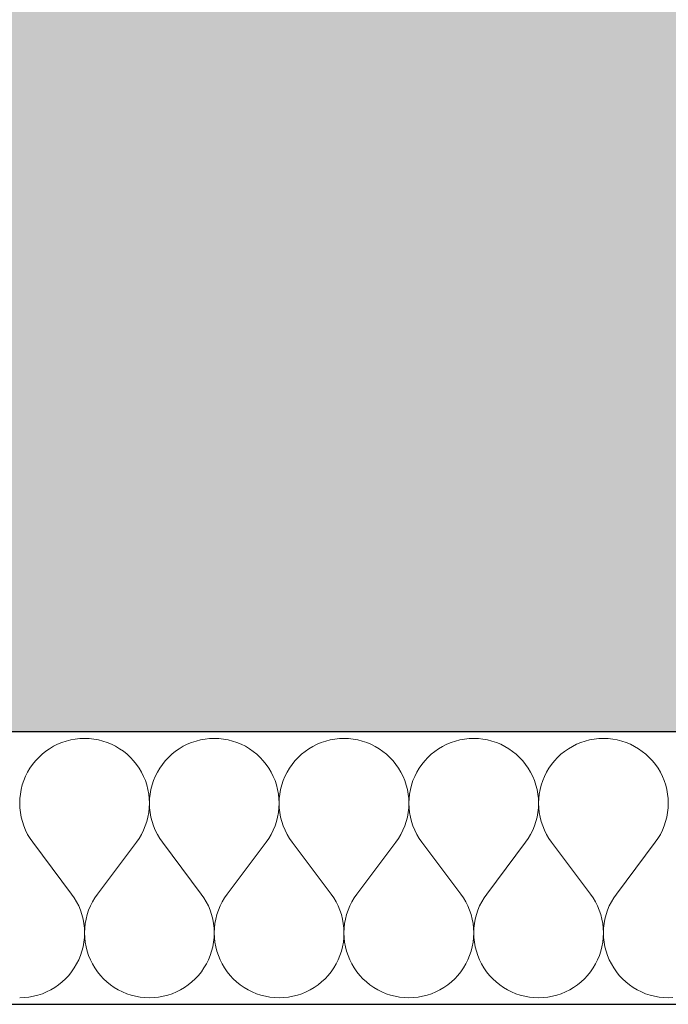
# Model space of a CAD drawing. Header units: millimetres. Extents: x -25972 to 4516, y -2839 to 20217.
# Tile 81 of 114: x -10400 to -10019, y 192 to 770. Entities that reach past the tile are written whole.
import ezdxf

# ---------------------------------------------------------------- set-up
doc = ezdxf.new("R2010")
doc.units = ezdxf.units.MM
doc.header["$MEASUREMENT"] = 0
doc.linetypes.add('Wipeout_Contour', pattern=[1000, 0, -1000])
for name, color, linetype in [('7._POHLED ZÁPADNÍ_1_3D prvky fasada nove', 7, 'Continuous'), ('7._POHLED ZÁPADNÍ_1_Konstrukce - nosné', 7, 'Continuous'), ('7._POHLED ZÁPADNÍ_1_Nové_Konstrukce - nosné', 7, 'Continuous'), ('7._POHLED ZÁPADNÍ_1_Nové_Výplně – Řezové', 7, 'Continuous'), ('7._POHLED ZÁPADNÍ_1_Výplně – Řezové', 7, 'Continuous')]:
    doc.layers.add(name, color=color, linetype=linetype)

# ---------------------------------------------------------------- blocks, each defined once
blk = doc.blocks.new('*X7', base_point=(-26739.77, -6860.77))
at = {"layer": '7._POHLED ZÁPADNÍ_1_Nové_Výplně – Řezové', "color": 21, "linetype": 'Continuous', "lineweight": 20, "true_color": 0xffaaaa}
for p, q in [((-10367.32, 347.53), (-10370, 347.05)), ((-10364.61, 347.82), (-10367.32, 347.53)), ((-10361.9, 347.92), (-10364.61, 347.82)), ((-10359.18, 347.82), (-10361.9, 347.92)), ((-10356.47, 347.53), (-10359.18, 347.82)), ((-10353.8, 347.05), (-10356.47, 347.53)), ((-10291.13, 347.53), (-10293.81, 347.05)), ((-10288.42, 347.82), (-10291.13, 347.53)), ((-10285.71, 347.92), (-10288.42, 347.82)), ((-10282.99, 347.82), (-10285.71, 347.92)), ((-10280.28, 347.53), (-10282.99, 347.82)), ((-10277.6, 347.05), (-10280.28, 347.53)), ((-10214.94, 347.53), (-10217.62, 347.05)), ((-10212.23, 347.82), (-10214.94, 347.53)), ((-10209.52, 347.92), (-10212.23, 347.82)), ((-10206.8, 347.82), (-10209.52, 347.92)), ((-10204.09, 347.53), (-10206.8, 347.82)), ((-10201.41, 347.05), (-10204.09, 347.53)), ((-10138.75, 347.53), (-10141.43, 347.04)), ((-10136.04, 347.82), (-10138.75, 347.53)), ((-10133.32, 347.92), (-10136.04, 347.82)), ((-10130.61, 347.82), (-10133.32, 347.92)), ((-10127.9, 347.53), (-10130.61, 347.82)), ((-10125.22, 347.04), (-10127.9, 347.53)), ((-10062.56, 347.53), (-10065.24, 347.04)), ((-10059.85, 347.82), (-10062.56, 347.53)), ((-10057.13, 347.91), (-10059.85, 347.82)), ((-10054.42, 347.82), (-10057.13, 347.91)), ((-10051.71, 347.53), (-10054.42, 347.82)), ((-10049.03, 347.04), (-10051.71, 347.53)), ((-10382.5, 341.87), (-10384.73, 340.32)), ((-10380.16, 343.26), (-10382.5, 341.87)), ((-10377.73, 344.48), (-10380.16, 343.26)), ((-10375.21, 345.52), (-10377.73, 344.48)), ((-10372.63, 346.38), (-10375.21, 345.52)), ((-10370, 347.05), (-10372.63, 346.38)), ((-10351.16, 346.38), (-10353.8, 347.05)), ((-10348.58, 345.52), (-10351.16, 346.38)), ((-10346.06, 344.48), (-10348.58, 345.52)), ((-10343.63, 343.26), (-10346.06, 344.48)), ((-10341.29, 341.87), (-10343.63, 343.26)), ((-10339.06, 340.32), (-10341.29, 341.87)), ((-10306.31, 341.87), (-10308.54, 340.32)), ((-10303.97, 343.26), (-10306.31, 341.87)), ((-10301.54, 344.47), (-10303.97, 343.26)), ((-10299.02, 345.52), (-10301.54, 344.47)), ((-10296.44, 346.37), (-10299.02, 345.52)), ((-10293.81, 347.05), (-10296.44, 346.37)), ((-10274.97, 346.37), (-10277.6, 347.05)), ((-10272.39, 345.51), (-10274.97, 346.37)), ((-10269.87, 344.47), (-10272.39, 345.51)), ((-10267.44, 343.26), (-10269.87, 344.47)), ((-10265.1, 341.87), (-10267.44, 343.26)), ((-10262.87, 340.31), (-10265.1, 341.87)), ((-10230.12, 341.87), (-10232.35, 340.31)), ((-10227.78, 343.25), (-10230.12, 341.87)), ((-10225.35, 344.47), (-10227.78, 343.25)), ((-10222.83, 345.51), (-10225.35, 344.47)), ((-10220.25, 346.37), (-10222.83, 345.51)), ((-10217.62, 347.05), (-10220.25, 346.37)), ((-10198.78, 346.37), (-10201.41, 347.05)), ((-10196.2, 345.51), (-10198.78, 346.37)), ((-10193.68, 344.47), (-10196.2, 345.51)), ((-10191.25, 343.25), (-10193.68, 344.47)), ((-10188.91, 341.86), (-10191.25, 343.25)), ((-10186.68, 340.31), (-10188.91, 341.86)), ((-10153.93, 341.86), (-10156.16, 340.31)), ((-10151.59, 343.25), (-10153.93, 341.86)), ((-10149.16, 344.47), (-10151.59, 343.25)), ((-10146.64, 345.51), (-10149.16, 344.47)), ((-10144.06, 346.37), (-10146.64, 345.51)), ((-10141.43, 347.04), (-10144.06, 346.37)), ((-10122.59, 346.37), (-10125.22, 347.04)), ((-10120.01, 345.51), (-10122.59, 346.37)), ((-10117.49, 344.47), (-10120.01, 345.51)), ((-10115.06, 343.25), (-10117.49, 344.47)), ((-10112.72, 341.86), (-10115.06, 343.25)), ((-10110.49, 340.31), (-10112.72, 341.86)), ((-10077.74, 341.86), (-10079.97, 340.31)), ((-10075.4, 343.25), (-10077.74, 341.86)), ((-10072.97, 344.47), (-10075.4, 343.25)), ((-10070.45, 345.51), (-10072.97, 344.47)), ((-10067.87, 346.37), (-10070.45, 345.51)), ((-10065.24, 347.04), (-10067.87, 346.37)), ((-10046.4, 346.37), (-10049.03, 347.04)), ((-10043.82, 345.51), (-10046.4, 346.37)), ((-10041.3, 344.47), (-10043.82, 345.51)), ((-10038.87, 343.25), (-10041.3, 344.47)), ((-10036.53, 341.86), (-10038.87, 343.25)), ((-10034.3, 340.31), (-10036.53, 341.86)), ((-10388.84, 336.76), (-10390.7, 334.76)), ((-10386.85, 338.61), (-10388.84, 336.76)), ((-10384.73, 340.32), (-10386.85, 338.61)), ((-10336.94, 338.61), (-10339.06, 340.32)), ((-10334.95, 336.75), (-10336.94, 338.61)), ((-10333.1, 334.76), (-10334.95, 336.75)), ((-10312.65, 336.75), (-10314.51, 334.76)), ((-10310.66, 338.61), (-10312.65, 336.75)), ((-10308.54, 340.32), (-10310.66, 338.61)), ((-10260.75, 338.61), (-10262.87, 340.31)), ((-10258.76, 336.75), (-10260.75, 338.61)), ((-10256.91, 334.76), (-10258.76, 336.75)), ((-10236.46, 336.75), (-10238.31, 334.76)), ((-10234.47, 338.61), (-10236.46, 336.75)), ((-10232.35, 340.31), (-10234.47, 338.61)), ((-10184.56, 338.6), (-10186.68, 340.31)), ((-10182.57, 336.75), (-10184.56, 338.6)), ((-10180.72, 334.76), (-10182.57, 336.75)), ((-10160.27, 336.75), (-10162.12, 334.76)), ((-10158.28, 338.6), (-10160.27, 336.75)), ((-10156.16, 340.31), (-10158.28, 338.6)), ((-10108.37, 338.6), (-10110.49, 340.31)), ((-10106.38, 336.75), (-10108.37, 338.6)), ((-10104.53, 334.76), (-10106.38, 336.75)), ((-10084.08, 336.75), (-10085.93, 334.76)), ((-10082.09, 338.6), (-10084.08, 336.75)), ((-10079.97, 340.31), (-10082.09, 338.6)), ((-10032.18, 338.6), (-10034.3, 340.31)), ((-10030.19, 336.75), (-10032.18, 338.6)), ((-10028.34, 334.75), (-10030.19, 336.75)), ((-10393.95, 330.41), (-10395.34, 328.07)), ((-10392.4, 332.64), (-10393.95, 330.41)), ((-10390.7, 334.76), (-10392.4, 332.64)), ((-10331.39, 332.64), (-10333.1, 334.76)), ((-10329.84, 330.41), (-10331.39, 332.64)), ((-10328.45, 328.07), (-10329.84, 330.41)), ((-10317.76, 330.41), (-10319.15, 328.07)), ((-10316.21, 332.64), (-10317.76, 330.41)), ((-10314.51, 334.76), (-10316.21, 332.64)), ((-10255.2, 332.64), (-10256.91, 334.76)), ((-10253.65, 330.41), (-10255.2, 332.64)), ((-10252.26, 328.07), (-10253.65, 330.41)), ((-10241.57, 330.41), (-10242.96, 328.07)), ((-10240.02, 332.64), (-10241.57, 330.41)), ((-10238.31, 334.76), (-10240.02, 332.64)), ((-10179.01, 332.64), (-10180.72, 334.76)), ((-10177.46, 330.4), (-10179.01, 332.64)), ((-10176.07, 328.06), (-10177.46, 330.4)), ((-10165.38, 330.4), (-10166.77, 328.06)), ((-10163.83, 332.64), (-10165.38, 330.4)), ((-10162.12, 334.76), (-10163.83, 332.64)), ((-10102.82, 332.64), (-10104.53, 334.76)), ((-10101.27, 330.4), (-10102.82, 332.64)), ((-10099.88, 328.06), (-10101.27, 330.4)), ((-10089.19, 330.4), (-10090.58, 328.06)), ((-10087.64, 332.64), (-10089.19, 330.4)), ((-10085.93, 334.76), (-10087.64, 332.64)), ((-10026.63, 332.64), (-10028.34, 334.75)), ((-10025.08, 330.4), (-10026.63, 332.64)), ((-10023.69, 328.06), (-10025.08, 330.4)), ((-10396.56, 325.64), (-10397.6, 323.12)), ((-10395.34, 328.07), (-10396.56, 325.64)), ((-10327.24, 325.63), (-10328.45, 328.07)), ((-10326.2, 323.12), (-10327.24, 325.63)), ((-10320.37, 325.63), (-10321.41, 323.12)), ((-10319.15, 328.07), (-10320.37, 325.63)), ((-10251.05, 325.63), (-10252.26, 328.07)), ((-10250.01, 323.12), (-10251.05, 325.63)), ((-10244.18, 325.63), (-10245.22, 323.12)), ((-10242.96, 328.07), (-10244.18, 325.63)), ((-10174.86, 325.63), (-10176.07, 328.06)), ((-10173.82, 323.12), (-10174.86, 325.63)), ((-10167.99, 325.63), (-10169.03, 323.12)), ((-10166.77, 328.06), (-10167.99, 325.63)), ((-10098.67, 325.63), (-10099.88, 328.06)), ((-10097.63, 323.11), (-10098.67, 325.63)), ((-10091.79, 325.63), (-10092.83, 323.11)), ((-10090.58, 328.06), (-10091.79, 325.63)), ((-10022.47, 325.63), (-10023.69, 328.06)), ((-10021.43, 323.11), (-10022.47, 325.63)), ((-10398.45, 320.54), (-10399.13, 317.9)), ((-10397.6, 323.12), (-10398.45, 320.54)), ((-10325.34, 320.54), (-10326.2, 323.12)), ((-10324.67, 317.9), (-10325.34, 320.54)), ((-10322.26, 320.54), (-10322.94, 317.9)), ((-10321.41, 323.12), (-10322.26, 320.54)), ((-10249.15, 320.54), (-10250.01, 323.12)), ((-10248.48, 317.9), (-10249.15, 320.54)), ((-10246.07, 320.54), (-10246.74, 317.9)), ((-10245.22, 323.12), (-10246.07, 320.54)), ((-10172.96, 320.53), (-10173.82, 323.12)), ((-10172.29, 317.9), (-10172.96, 320.53)), ((-10169.88, 320.53), (-10170.55, 317.9)), ((-10169.03, 323.12), (-10169.88, 320.53)), ((-10096.77, 320.53), (-10097.63, 323.11)), ((-10096.1, 317.9), (-10096.77, 320.53)), ((-10093.69, 320.53), (-10094.36, 317.9)), ((-10092.83, 323.11), (-10093.69, 320.53)), ((-10020.58, 320.53), (-10021.43, 323.11)), ((-10019.91, 317.89), (-10020.58, 320.53)), ((-10399.9, 312.52), (-10399.99, 309.8)), ((-10399.61, 315.23), (-10399.9, 312.52)), ((-10399.13, 317.9), (-10399.61, 315.23)), ((-10324.19, 315.22), (-10324.67, 317.9)), ((-10323.9, 312.52), (-10324.19, 315.22)), ((-10323.8, 309.8), (-10323.9, 312.52)), ((-10323.71, 312.52), (-10323.8, 309.8)), ((-10323.42, 315.22), (-10323.71, 312.52)), ((-10322.94, 317.9), (-10323.42, 315.22)), ((-10248, 315.22), (-10248.48, 317.9)), ((-10247.71, 312.52), (-10248, 315.22)), ((-10247.61, 309.8), (-10247.71, 312.52)), ((-10247.52, 312.52), (-10247.61, 309.8)), ((-10247.23, 315.22), (-10247.52, 312.52)), ((-10246.74, 317.9), (-10247.23, 315.22)), ((-10171.81, 315.22), (-10172.29, 317.9)), ((-10171.52, 312.52), (-10171.81, 315.22)), ((-10171.42, 309.8), (-10171.52, 312.52)), ((-10171.33, 312.52), (-10171.42, 309.8)), ((-10171.04, 315.22), (-10171.33, 312.52)), ((-10170.55, 317.9), (-10171.04, 315.22)), ((-10095.61, 315.22), (-10096.1, 317.9)), ((-10095.33, 312.51), (-10095.61, 315.22)), ((-10095.23, 309.79), (-10095.33, 312.51)), ((-10095.13, 312.51), (-10095.23, 309.79)), ((-10094.85, 315.22), (-10095.13, 312.51)), ((-10094.36, 317.9), (-10094.85, 315.22)), ((-10019.42, 315.22), (-10019.91, 317.89)), ((-10019.14, 312.51), (-10019.42, 315.22)), ((-10019.04, 309.79), (-10019.14, 312.51)), ((-10399.99, 309.8), (-10399.89, 307.08)), ((-10399.89, 307.08), (-10399.6, 304.38)), ((-10324.19, 304.38), (-10323.9, 307.08)), ((-10323.9, 307.08), (-10323.8, 309.8)), ((-10323.8, 309.8), (-10323.7, 307.08)), ((-10323.7, 307.08), (-10323.41, 304.38)), ((-10248, 304.38), (-10247.71, 307.08)), ((-10247.71, 307.08), (-10247.61, 309.8)), ((-10247.61, 309.8), (-10247.51, 307.08)), ((-10247.51, 307.08), (-10247.22, 304.38)), ((-10171.81, 304.37), (-10171.52, 307.08)), ((-10171.52, 307.08), (-10171.42, 309.8)), ((-10171.42, 309.8), (-10171.32, 307.08)), ((-10171.32, 307.08), (-10171.03, 304.37)), ((-10095.62, 304.37), (-10095.33, 307.08)), ((-10095.33, 307.08), (-10095.23, 309.79)), ((-10095.23, 309.79), (-10095.13, 307.08)), ((-10095.13, 307.08), (-10094.84, 304.37)), ((-10019.43, 304.37), (-10019.14, 307.07)), ((-10019.14, 307.07), (-10019.04, 309.79)), ((-10399.6, 304.38), (-10399.12, 301.7)), ((-10399.12, 301.7), (-10398.44, 299.07)), ((-10325.35, 299.06), (-10324.68, 301.7)), ((-10324.68, 301.7), (-10324.19, 304.38)), ((-10323.41, 304.38), (-10322.93, 301.7)), ((-10322.93, 301.7), (-10322.25, 299.06)), ((-10249.16, 299.06), (-10248.49, 301.7)), ((-10248.49, 301.7), (-10248, 304.38)), ((-10247.22, 304.38), (-10246.73, 301.7)), ((-10246.73, 301.7), (-10246.06, 299.06)), ((-10172.97, 299.06), (-10172.3, 301.7)), ((-10172.3, 301.7), (-10171.81, 304.37)), ((-10171.03, 304.37), (-10170.54, 301.7)), ((-10170.54, 301.7), (-10169.87, 299.06)), ((-10096.78, 299.06), (-10096.11, 301.69)), ((-10096.11, 301.69), (-10095.62, 304.37)), ((-10094.84, 304.37), (-10094.35, 301.69)), ((-10094.35, 301.69), (-10093.68, 299.06)), ((-10020.59, 299.06), (-10019.92, 301.69)), ((-10019.92, 301.69), (-10019.43, 304.37)), ((-10398.44, 299.07), (-10397.58, 296.49)), ((-10397.58, 296.49), (-10396.54, 293.97)), ((-10327.26, 293.97), (-10326.21, 296.48)), ((-10326.21, 296.48), (-10325.35, 299.06)), ((-10322.25, 299.06), (-10321.39, 296.48)), ((-10321.39, 296.48), (-10320.35, 293.97)), ((-10251.07, 293.97), (-10250.02, 296.48)), ((-10250.02, 296.48), (-10249.16, 299.06)), ((-10246.06, 299.06), (-10245.2, 296.48)), ((-10245.2, 296.48), (-10244.16, 293.97)), ((-10174.88, 293.97), (-10173.83, 296.48)), ((-10173.83, 296.48), (-10172.97, 299.06)), ((-10169.87, 299.06), (-10169.01, 296.48)), ((-10169.01, 296.48), (-10167.97, 293.97)), ((-10098.69, 293.97), (-10097.64, 296.48)), ((-10097.64, 296.48), (-10096.78, 299.06)), ((-10093.68, 299.06), (-10092.82, 296.48)), ((-10092.82, 296.48), (-10091.78, 293.97)), ((-10022.5, 293.96), (-10021.45, 296.48)), ((-10021.45, 296.48), (-10020.59, 299.06)), ((-10396.54, 293.97), (-10395.32, 291.54)), ((-10395.32, 291.54), (-10393.93, 289.2)), ((-10329.87, 289.2), (-10328.48, 291.54)), ((-10328.48, 291.54), (-10327.26, 293.97)), ((-10320.35, 293.97), (-10319.13, 291.54)), ((-10319.13, 291.54), (-10317.74, 289.2)), ((-10253.68, 289.2), (-10252.29, 291.54)), ((-10252.29, 291.54), (-10251.07, 293.97)), ((-10244.16, 293.97), (-10242.94, 291.54)), ((-10242.94, 291.54), (-10241.55, 289.2)), ((-10177.49, 289.2), (-10176.1, 291.54)), ((-10176.1, 291.54), (-10174.88, 293.97)), ((-10167.97, 293.97), (-10166.75, 291.54)), ((-10166.75, 291.54), (-10165.36, 289.2)), ((-10101.3, 289.2), (-10099.91, 291.53)), ((-10099.91, 291.53), (-10098.69, 293.97)), ((-10091.78, 293.97), (-10090.56, 291.53)), ((-10090.56, 291.53), (-10089.17, 289.2)), ((-10025.11, 289.19), (-10023.72, 291.53)), ((-10023.72, 291.53), (-10022.5, 293.96)), ((-10393.93, 289.2), (-10392.37, 286.97)), ((-10369.52, 256.49), (-10392.37, 286.97)), ((-10354.28, 256.49), (-10331.42, 286.97)), ((-10331.42, 286.97), (-10329.87, 289.2)), ((-10317.74, 289.2), (-10316.18, 286.97)), ((-10293.33, 256.49), (-10316.18, 286.97)), ((-10278.09, 256.49), (-10255.23, 286.97)), ((-10255.23, 286.97), (-10253.68, 289.2)), ((-10241.55, 289.2), (-10239.99, 286.97)), ((-10217.14, 256.49), (-10239.99, 286.97)), ((-10201.9, 256.49), (-10179.04, 286.96)), ((-10179.04, 286.96), (-10177.49, 289.2)), ((-10165.36, 289.2), (-10163.8, 286.96)), ((-10140.95, 256.49), (-10163.8, 286.96)), ((-10125.71, 256.49), (-10102.85, 286.96)), ((-10102.85, 286.96), (-10101.3, 289.2)), ((-10089.17, 289.2), (-10087.61, 286.96)), ((-10064.76, 256.48), (-10087.61, 286.96)), ((-10049.52, 256.48), (-10026.66, 286.96)), ((-10026.66, 286.96), (-10025.11, 289.19)), ((-10367.96, 254.26), (-10369.52, 256.49)), ((-10354.28, 256.49), (-10355.83, 254.26)), ((-10291.77, 254.26), (-10293.33, 256.49)), ((-10278.09, 256.49), (-10279.64, 254.26)), ((-10215.58, 254.26), (-10217.14, 256.49)), ((-10201.9, 256.49), (-10203.45, 254.26)), ((-10139.39, 254.25), (-10140.95, 256.49)), ((-10125.71, 256.49), (-10127.26, 254.25)), ((-10063.2, 254.25), (-10064.76, 256.48)), ((-10049.52, 256.48), (-10051.07, 254.25)), ((-10366.57, 251.92), (-10367.96, 254.26)), ((-10365.35, 249.49), (-10366.57, 251.92)), ((-10364.31, 246.98), (-10365.35, 249.49)), ((-10358.44, 249.49), (-10359.49, 246.98)), ((-10357.22, 251.92), (-10358.44, 249.49)), ((-10355.83, 254.26), (-10357.22, 251.92)), ((-10290.38, 251.92), (-10291.77, 254.26)), ((-10289.16, 249.49), (-10290.38, 251.92)), ((-10288.12, 246.97), (-10289.16, 249.49)), ((-10282.25, 249.49), (-10283.3, 246.97)), ((-10281.03, 251.92), (-10282.25, 249.49)), ((-10279.64, 254.26), (-10281.03, 251.92)), ((-10214.19, 251.92), (-10215.58, 254.26)), ((-10212.97, 249.49), (-10214.19, 251.92)), ((-10211.93, 246.97), (-10212.97, 249.49)), ((-10206.06, 249.48), (-10207.11, 246.97)), ((-10204.84, 251.92), (-10206.06, 249.48)), ((-10203.45, 254.26), (-10204.84, 251.92)), ((-10138, 251.91), (-10139.39, 254.25)), ((-10136.78, 249.48), (-10138, 251.91)), ((-10135.74, 246.97), (-10136.78, 249.48)), ((-10129.87, 249.48), (-10130.91, 246.97)), ((-10128.65, 251.91), (-10129.87, 249.48)), ((-10127.26, 254.25), (-10128.65, 251.91)), ((-10061.81, 251.91), (-10063.2, 254.25)), ((-10060.59, 249.48), (-10061.81, 251.91)), ((-10059.55, 246.97), (-10060.59, 249.48)), ((-10053.68, 249.48), (-10054.72, 246.97)), ((-10052.46, 251.91), (-10053.68, 249.48)), ((-10051.07, 254.25), (-10052.46, 251.91)), ((-10363.45, 244.4), (-10364.31, 246.98)), ((-10362.78, 241.76), (-10363.45, 244.4)), ((-10360.35, 244.4), (-10361.02, 241.76)), ((-10359.49, 246.98), (-10360.35, 244.4)), ((-10287.26, 244.39), (-10288.12, 246.97)), ((-10286.58, 241.76), (-10287.26, 244.39)), ((-10284.16, 244.39), (-10284.83, 241.76)), ((-10283.3, 246.97), (-10284.16, 244.39)), ((-10211.07, 244.39), (-10211.93, 246.97)), ((-10210.39, 241.76), (-10211.07, 244.39)), ((-10207.97, 244.39), (-10208.64, 241.76)), ((-10207.11, 246.97), (-10207.97, 244.39)), ((-10134.88, 244.39), (-10135.74, 246.97)), ((-10134.2, 241.75), (-10134.88, 244.39)), ((-10131.78, 244.39), (-10132.45, 241.75)), ((-10130.91, 246.97), (-10131.78, 244.39)), ((-10058.69, 244.39), (-10059.55, 246.97)), ((-10058.01, 241.75), (-10058.69, 244.39)), ((-10055.59, 244.39), (-10056.26, 241.75)), ((-10054.72, 246.97), (-10055.59, 244.39)), ((-10362.29, 239.08), (-10362.78, 241.76)), ((-10362, 236.38), (-10362.29, 239.08)), ((-10361.51, 239.08), (-10361.8, 236.38)), ((-10361.02, 241.76), (-10361.51, 239.08)), ((-10286.1, 239.08), (-10286.58, 241.76)), ((-10285.81, 236.38), (-10286.1, 239.08)), ((-10285.32, 239.08), (-10285.61, 236.38)), ((-10284.83, 241.76), (-10285.32, 239.08)), ((-10209.91, 239.08), (-10210.39, 241.76)), ((-10209.62, 236.37), (-10209.91, 239.08)), ((-10209.13, 239.08), (-10209.42, 236.37)), ((-10208.64, 241.76), (-10209.13, 239.08)), ((-10133.72, 239.08), (-10134.2, 241.75)), ((-10133.43, 236.37), (-10133.72, 239.08)), ((-10132.94, 239.08), (-10133.23, 236.37)), ((-10132.45, 241.75), (-10132.94, 239.08)), ((-10057.53, 239.08), (-10058.01, 241.75)), ((-10057.24, 236.37), (-10057.53, 239.08)), ((-10056.75, 239.08), (-10057.04, 236.37)), ((-10056.26, 241.75), (-10056.75, 239.08)), ((-10361.9, 233.66), (-10362, 236.38)), ((-10361.99, 230.94), (-10361.9, 233.66)), ((-10361.8, 236.38), (-10361.9, 233.66)), ((-10361.9, 233.66), (-10361.8, 230.94)), ((-10285.71, 233.66), (-10285.81, 236.38)), ((-10285.8, 230.94), (-10285.71, 233.66)), ((-10285.61, 236.38), (-10285.71, 233.66)), ((-10285.71, 233.66), (-10285.61, 230.94)), ((-10209.52, 233.66), (-10209.62, 236.37)), ((-10209.61, 230.94), (-10209.52, 233.66)), ((-10209.42, 236.37), (-10209.52, 233.66)), ((-10209.52, 233.66), (-10209.42, 230.94)), ((-10133.33, 233.65), (-10133.43, 236.37)), ((-10133.42, 230.94), (-10133.33, 233.65)), ((-10133.23, 236.37), (-10133.33, 233.65)), ((-10133.33, 233.65), (-10133.23, 230.94)), ((-10057.14, 233.65), (-10057.24, 236.37)), ((-10057.23, 230.93), (-10057.14, 233.65)), ((-10057.04, 236.37), (-10057.14, 233.65)), ((-10057.14, 233.65), (-10057.04, 230.93)), ((-10362.77, 225.56), (-10362.28, 228.24)), ((-10362.28, 228.24), (-10361.99, 230.94)), ((-10361.8, 230.94), (-10361.51, 228.24)), ((-10361.51, 228.24), (-10361.03, 225.56)), ((-10286.57, 225.56), (-10286.09, 228.23)), ((-10286.09, 228.23), (-10285.8, 230.94)), ((-10285.61, 230.94), (-10285.32, 228.23)), ((-10285.32, 228.23), (-10284.84, 225.56)), ((-10210.38, 225.55), (-10209.9, 228.23)), ((-10209.9, 228.23), (-10209.61, 230.94)), ((-10209.42, 230.94), (-10209.13, 228.23)), ((-10209.13, 228.23), (-10208.65, 225.55)), ((-10134.19, 225.55), (-10133.71, 228.23)), ((-10133.71, 228.23), (-10133.42, 230.94)), ((-10133.23, 230.94), (-10132.94, 228.23)), ((-10132.94, 228.23), (-10132.46, 225.55)), ((-10058, 225.55), (-10057.52, 228.23)), ((-10057.52, 228.23), (-10057.23, 230.93)), ((-10057.04, 230.93), (-10056.75, 228.23)), ((-10056.75, 228.23), (-10056.27, 225.55)), ((-10365.33, 217.83), (-10364.29, 220.34)), ((-10364.29, 220.34), (-10363.44, 222.92)), ((-10363.44, 222.92), (-10362.77, 225.56)), ((-10361.03, 225.56), (-10360.36, 222.92)), ((-10360.36, 222.92), (-10359.5, 220.34)), ((-10359.5, 220.34), (-10358.46, 217.83)), ((-10289.14, 217.82), (-10288.1, 220.34)), ((-10288.1, 220.34), (-10287.25, 222.92)), ((-10287.25, 222.92), (-10286.57, 225.56)), ((-10284.84, 225.56), (-10284.17, 222.92)), ((-10284.17, 222.92), (-10283.31, 220.34)), ((-10283.31, 220.34), (-10282.27, 217.82)), ((-10212.95, 217.82), (-10211.91, 220.34)), ((-10211.91, 220.34), (-10211.06, 222.92)), ((-10211.06, 222.92), (-10210.38, 225.55)), ((-10208.65, 225.55), (-10207.98, 222.92)), ((-10207.98, 222.92), (-10207.12, 220.34)), ((-10207.12, 220.34), (-10206.08, 217.82)), ((-10136.76, 217.82), (-10135.72, 220.33)), ((-10135.72, 220.33), (-10134.87, 222.92)), ((-10134.87, 222.92), (-10134.19, 225.55)), ((-10132.46, 225.55), (-10131.79, 222.92)), ((-10131.79, 222.92), (-10130.93, 220.33)), ((-10130.93, 220.33), (-10129.89, 217.82)), ((-10060.57, 217.82), (-10059.53, 220.33)), ((-10059.53, 220.33), (-10058.67, 222.91)), ((-10058.67, 222.91), (-10058, 225.55)), ((-10056.27, 225.55), (-10055.6, 222.91)), ((-10055.6, 222.91), (-10054.74, 220.33)), ((-10054.74, 220.33), (-10053.7, 217.82)), ((-10367.94, 213.05), (-10366.55, 215.39)), ((-10366.55, 215.39), (-10365.33, 217.83)), ((-10358.46, 217.83), (-10357.25, 215.39)), ((-10357.25, 215.39), (-10355.86, 213.05)), ((-10291.75, 213.05), (-10290.36, 215.39)), ((-10290.36, 215.39), (-10289.14, 217.82)), ((-10282.27, 217.82), (-10281.06, 215.39)), ((-10281.06, 215.39), (-10279.67, 213.05)), ((-10215.56, 213.05), (-10214.17, 215.39)), ((-10214.17, 215.39), (-10212.95, 217.82)), ((-10206.08, 217.82), (-10204.87, 215.39)), ((-10204.87, 215.39), (-10203.48, 213.05)), ((-10139.37, 213.05), (-10137.98, 215.39)), ((-10137.98, 215.39), (-10136.76, 217.82)), ((-10129.89, 217.82), (-10128.68, 215.39)), ((-10128.68, 215.39), (-10127.29, 213.05)), ((-10063.18, 213.04), (-10061.79, 215.39)), ((-10061.79, 215.39), (-10060.57, 217.82)), ((-10053.7, 217.82), (-10052.49, 215.38)), ((-10052.49, 215.38), (-10051.1, 213.04)), ((-10373.05, 206.71), (-10371.2, 208.7)), ((-10371.2, 208.7), (-10369.49, 210.82)), ((-10369.49, 210.82), (-10367.94, 213.05)), ((-10355.86, 213.05), (-10354.31, 210.82)), ((-10354.31, 210.82), (-10352.6, 208.7)), ((-10352.6, 208.7), (-10350.75, 206.71)), ((-10296.86, 206.7), (-10295.01, 208.7)), ((-10295.01, 208.7), (-10293.3, 210.82)), ((-10293.3, 210.82), (-10291.75, 213.05)), ((-10279.67, 213.05), (-10278.12, 210.82)), ((-10278.12, 210.82), (-10276.41, 208.7)), ((-10276.41, 208.7), (-10274.56, 206.7)), ((-10220.67, 206.7), (-10218.81, 208.69)), ((-10218.81, 208.69), (-10217.11, 210.81)), ((-10217.11, 210.81), (-10215.56, 213.05)), ((-10203.48, 213.05), (-10201.93, 210.81)), ((-10201.93, 210.81), (-10200.22, 208.69)), ((-10200.22, 208.69), (-10198.37, 206.7)), ((-10144.48, 206.7), (-10142.62, 208.69)), ((-10142.62, 208.69), (-10140.92, 210.81)), ((-10140.92, 210.81), (-10139.37, 213.05)), ((-10127.29, 213.05), (-10125.74, 210.81)), ((-10125.74, 210.81), (-10124.03, 208.69)), ((-10124.03, 208.69), (-10122.18, 206.7)), ((-10068.29, 206.7), (-10066.43, 208.69)), ((-10066.43, 208.69), (-10064.73, 210.81)), ((-10064.73, 210.81), (-10063.18, 213.04)), ((-10051.1, 213.04), (-10049.55, 210.81)), ((-10049.55, 210.81), (-10047.84, 208.69)), ((-10047.84, 208.69), (-10045.99, 206.7)), ((-10379.39, 201.59), (-10377.16, 203.14)), ((-10377.16, 203.14), (-10375.04, 204.85)), ((-10375.04, 204.85), (-10373.05, 206.71)), ((-10350.75, 206.71), (-10348.76, 204.85)), ((-10348.76, 204.85), (-10346.64, 203.14)), ((-10346.64, 203.14), (-10344.41, 201.59)), ((-10303.2, 201.59), (-10300.97, 203.14)), ((-10300.97, 203.14), (-10298.85, 204.85)), ((-10298.85, 204.85), (-10296.86, 206.7)), ((-10274.56, 206.7), (-10272.57, 204.85)), ((-10272.57, 204.85), (-10270.45, 203.14)), ((-10270.45, 203.14), (-10268.22, 201.59)), ((-10227.01, 201.59), (-10224.78, 203.14)), ((-10224.78, 203.14), (-10222.66, 204.85)), ((-10222.66, 204.85), (-10220.67, 206.7)), ((-10198.37, 206.7), (-10196.38, 204.85)), ((-10196.38, 204.85), (-10194.26, 203.14)), ((-10194.26, 203.14), (-10192.03, 201.59)), ((-10150.82, 201.59), (-10148.59, 203.14)), ((-10148.59, 203.14), (-10146.47, 204.85)), ((-10146.47, 204.85), (-10144.48, 206.7)), ((-10122.18, 206.7), (-10120.19, 204.85)), ((-10120.19, 204.85), (-10118.07, 203.14)), ((-10118.07, 203.14), (-10115.84, 201.59)), ((-10074.63, 201.59), (-10072.4, 203.14)), ((-10072.4, 203.14), (-10070.28, 204.84)), ((-10070.28, 204.84), (-10068.29, 206.7)), ((-10045.99, 206.7), (-10044, 204.84)), ((-10044, 204.84), (-10041.88, 203.14)), ((-10041.88, 203.14), (-10039.65, 201.58)), ((-10391.89, 196.41), (-10389.26, 197.09)), ((-10389.26, 197.09), (-10386.68, 197.94)), ((-10386.68, 197.94), (-10384.16, 198.99)), ((-10384.16, 198.99), (-10381.73, 200.2)), ((-10381.73, 200.2), (-10379.39, 201.59)), ((-10344.41, 201.59), (-10342.07, 200.2)), ((-10342.07, 200.2), (-10339.64, 198.98)), ((-10339.64, 198.98), (-10337.12, 197.94)), ((-10337.12, 197.94), (-10334.54, 197.08)), ((-10334.54, 197.08), (-10331.91, 196.41)), ((-10315.7, 196.41), (-10313.07, 197.08)), ((-10313.07, 197.08), (-10310.49, 197.94)), ((-10310.49, 197.94), (-10307.97, 198.98)), ((-10307.97, 198.98), (-10305.54, 200.2)), ((-10305.54, 200.2), (-10303.2, 201.59)), ((-10268.22, 201.59), (-10265.88, 200.2)), ((-10265.88, 200.2), (-10263.45, 198.98)), ((-10263.45, 198.98), (-10260.93, 197.94)), ((-10260.93, 197.94), (-10258.35, 197.08)), ((-10258.35, 197.08), (-10255.72, 196.41)), ((-10239.51, 196.41), (-10236.88, 197.08)), ((-10236.88, 197.08), (-10234.3, 197.94)), ((-10234.3, 197.94), (-10231.78, 198.98)), ((-10231.78, 198.98), (-10229.35, 200.2)), ((-10229.35, 200.2), (-10227.01, 201.59)), ((-10192.03, 201.59), (-10189.69, 200.2)), ((-10189.69, 200.2), (-10187.25, 198.98)), ((-10187.25, 198.98), (-10184.74, 197.94)), ((-10184.74, 197.94), (-10182.16, 197.08)), ((-10182.16, 197.08), (-10179.52, 196.41)), ((-10163.32, 196.41), (-10160.69, 197.08)), ((-10160.69, 197.08), (-10158.11, 197.94)), ((-10158.11, 197.94), (-10155.59, 198.98)), ((-10155.59, 198.98), (-10153.16, 200.2)), ((-10153.16, 200.2), (-10150.82, 201.59)), ((-10115.84, 201.59), (-10113.5, 200.2)), ((-10113.5, 200.2), (-10111.06, 198.98)), ((-10111.06, 198.98), (-10108.55, 197.94)), ((-10108.55, 197.94), (-10105.97, 197.08)), ((-10105.97, 197.08), (-10103.33, 196.4)), ((-10087.13, 196.4), (-10084.5, 197.08)), ((-10084.5, 197.08), (-10081.91, 197.94)), ((-10081.91, 197.94), (-10079.4, 198.98)), ((-10079.4, 198.98), (-10076.97, 200.2)), ((-10076.97, 200.2), (-10074.63, 201.59)), ((-10039.65, 201.58), (-10037.31, 200.2)), ((-10037.31, 200.2), (-10034.87, 198.98)), ((-10034.87, 198.98), (-10032.36, 197.94)), ((-10032.36, 197.94), (-10029.78, 197.08)), ((-10029.78, 197.08), (-10027.14, 196.4)), ((-10400, 195.54), (-10397.28, 195.64)), ((-10397.28, 195.64), (-10394.57, 195.93)), ((-10394.57, 195.93), (-10391.89, 196.41)), ((-10331.91, 196.41), (-10329.23, 195.93)), ((-10329.23, 195.93), (-10326.52, 195.64)), ((-10326.52, 195.64), (-10323.8, 195.54)), ((-10323.8, 195.54), (-10321.09, 195.64)), ((-10321.09, 195.64), (-10318.38, 195.93)), ((-10318.38, 195.93), (-10315.7, 196.41)), ((-10255.72, 196.41), (-10253.04, 195.93)), ((-10253.04, 195.93), (-10250.33, 195.63)), ((-10250.33, 195.63), (-10247.61, 195.54)), ((-10247.61, 195.54), (-10244.9, 195.63)), ((-10244.9, 195.63), (-10242.19, 195.93)), ((-10242.19, 195.93), (-10239.51, 196.41)), ((-10179.52, 196.41), (-10176.85, 195.92)), ((-10176.85, 195.92), (-10174.14, 195.63)), ((-10174.14, 195.63), (-10171.42, 195.54)), ((-10171.42, 195.54), (-10168.7, 195.63)), ((-10168.7, 195.63), (-10166, 195.92)), ((-10166, 195.92), (-10163.32, 196.41)), ((-10103.33, 196.4), (-10100.66, 195.92)), ((-10100.66, 195.92), (-10097.95, 195.63)), ((-10097.95, 195.63), (-10095.23, 195.53)), ((-10095.23, 195.53), (-10092.51, 195.63)), ((-10092.51, 195.63), (-10089.81, 195.92)), ((-10089.81, 195.92), (-10087.13, 196.4)), ((-10027.14, 196.4), (-10024.47, 195.92)), ((-10024.47, 195.92), (-10021.76, 195.63)), ((-10021.76, 195.63), (-10019.04, 195.53)), ((-10019.04, 195.53), (-10016.32, 195.63))]:
    blk.add_line(p, q, dxfattribs=at)

msp = doc.modelspace()

# ---------------------------------------------------------------- hatches: boundary and pattern name
at = {"layer": '7._POHLED ZÁPADNÍ_1_Výplně – Řezové', "linetype": 'Continuous', "lineweight": 13}
msp.add_hatch(color=254, dxfattribs=at).paths.add_polyline_path([(-11381.21, 349.99), (-9042.57, 349.93), (-9042.56, 849.93), (-11381.2, 849.99)])

# ---------------------------------------------------------------- linework, layer by layer
at = {"layer": '7._POHLED ZÁPADNÍ_1_Konstrukce - nosné', "color": 7, "linetype": 'Continuous', "lineweight": 50, "flags": 128}
msp.add_lwpolyline([(-11381.21, 349.99), (-9042.57, 349.93)], dxfattribs=at)

# ---------------------------------------------------------------- next in the draw order: wipeouts: each hides what was drawn before it
at = {"color": 254, "linetype": 'Wipeout_Contour', "lineweight": 0, "ltscale": 40965.610316}
msp.add_wipeout([(-11431.84, 191.76), (-9043.03, 191.7), (-9043.02, 351.7), (-11431.83, 351.76)], dxfattribs=at).dxf.layer = '7._POHLED ZÁPADNÍ_1_Nové_Výplně – Řezové'

# ---------------------------------------------------------------- next in the draw order: linework, layer by layer
at = {"layer": '7._POHLED ZÁPADNÍ_1_Nové_Konstrukce - nosné', "color": 1, "linetype": 'Continuous', "lineweight": 25, "flags": 128}
for points in [[(-9043.02, 351.7), (-11431.83, 351.76)], [(-11431.84, 191.76), (-9043.03, 191.7)]]:
    msp.add_lwpolyline(points, dxfattribs=at)

# ---------------------------------------------------------------- next in the draw order: block references
at = {"layer": '7._POHLED ZÁPADNÍ_1_3D prvky fasada nove', "color": 9, "linetype": 'Continuous', "lineweight": 13}
msp.add_blockref('*X7', (-26739.77, -6860.77), dxfattribs=at)

doc.saveas('drawing.dxf')
